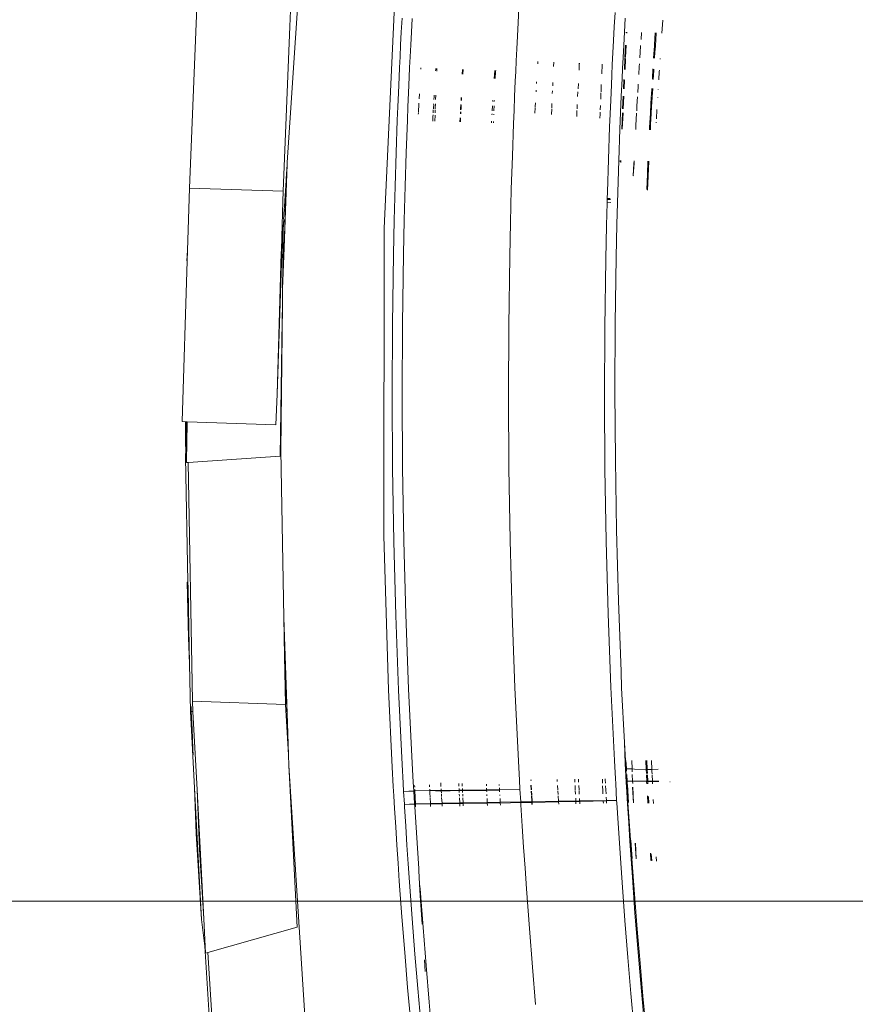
# Model space of a CAD drawing. Header units: millimetres. Extents: x 504675 to 860349, y -23215 to 63575.
# Tile 48 of 177: x 590843 to 590964, y 32971 to 33113. Entities that reach past the tile are written whole.
import ezdxf
from ezdxf import colors
from ezdxf.entities.mleader import LeaderData, LeaderLine
from ezdxf.math import Vec2, Vec3

# ---------------------------------------------------------------- set-up
doc = ezdxf.new("R2010")
doc.units = ezdxf.units.MM
doc.header["$LTSCALE"] = 10
doc.linetypes.add('LEVEL-F-OVERALL LAYOUT$0$HIDDEN', pattern=[0.375, 0.25, -0.125])
doc.layers.get('0').update_dxf_attribs({"linetype": 'CONTINUOUS'})
for name, color, linetype, lineweight in [('ARCH', 8, 'CONTINUOUS', 0), ('Ceiling', 35, 'CONTINUOUS', 5), ('furniture', 8, 'CONTINUOUS', 5), ('level-C-ELEVATION-$0$I-ANNO-TEXT', 8, 'CONTINUOUS', 18)]:
    doc.layers.add(name, color=color, linetype=linetype, lineweight=lineweight)
doc.layers.add('LEVEL-F-OVERALL LAYOUT$0$DASH1L', color=8, linetype='LEVEL-F-OVERALL LAYOUT$0$HIDDEN')
doc.styles.add('level-C-ELEVATION-$0$KGD - Note', font='romans.shx', dxfattribs={"width": 0.7, "height": 2})

# ---------------------------------------------------------------- blocks, each defined once
blk = doc.blocks.new('ARCH')
at = {"layer": 'LEVEL-F-OVERALL LAYOUT$0$DASH1L'}
h = blk.add_hatch(dxfattribs=at)
h.set_pattern_fill('ANGLE', color=8, scale=10, angle=352.0664)
h.set_pattern_definition([(352.0664444, (-404119.055, 373340.98), (9.6410197, 69.1814516), [50.8, -19.05]), (82.0664444, (-404119.055, 373340.98), (-69.1814516, 9.6410197), [50.8, -19.05])])
edge = h.paths.add_edge_path(flags=16)
edge.add_line((572074.71, 35847.06), (602196.9, 29528.22))
edge.add_line((602196.9, 29528.22), (599472.63, 39352))
edge.add_arc((597545.36, 38817.55), 2000, 15.49944, 89.99835)
edge.add_line((597545.42, 40817.55), (573256.11, 40817.55))
edge.add_arc((576210.34, 22394.18), 18658.72, 99.109962, 106.690333)
edge.add_line((570851.58, 40266.83), (572074.71, 35847.06))
h.paths.add_polyline_path([(583373.78, 40815.97), (583374.1, 40875.04), (586424.1, 40859.11), (586423.94, 40815.97)], flags=16)
h.paths.add_polyline_path([(600840.89, 34605.13), (600792.78, 34591.52), (599497.97, 39260.65), (599546.08, 39274.25)])
h.paths.add_polyline_path([(587210.4, 32671.78), (587194.97, 32598.38), (582692.95, 33542.79), (582708.39, 33616.18)])
edge = h.paths.add_edge_path()
edge.add_line((572071.73, 35387.89), (601863.32, 29138.4))
edge.add_arc((601986.5, 29725.62), 600, 258.15264, 375.49944)
edge.add_line((602564.68, 29885.96), (599906.27, 39472.26))
edge.add_arc((597545.36, 38817.55), 2450, 15.49944, 89.99835)
edge.add_line((597545.43, 41267.55), (573220.48, 41267.55))
edge.add_arc((576210.34, 22394.18), 19108.72, 99.001832, 106.235819)
edge.add_arc((571035.46, 40164.76), 600, 106.23582, 195.46897)
edge.add_line((570457.2, 40004.73), (571616.65, 35815.08))
edge.add_arc((572194.91, 35975.11), 600, 195.46897, 258.15264)
h.paths.add_polyline_path([(587210.4, 32671.78), (587195.41, 32600.49), (587195.43, 32600.49)])
at = {"layer": 'furniture'}
for p, q in [((590881.71, 33092.63), (590885.83, 33154.2)), ((590897.77, 33127.56), (590895.72, 33083.14)), ((590868.62, 33115.09), (590867.56, 33088.94)), ((590882.1, 33112.28), (590882.17, 33114.63)), ((590915.21, 33114.94), (590915.09, 33112.86)), ((590929.09, 33114.31), (590928.98, 33112.24)), ((590882.1, 33112.28), (590881.11, 33088.5)), ((590898.3, 33113.48), (590898.19, 33111.49)), ((590899.75, 33113.47), (590899.65, 33111.49)), ((590915.09, 33112.86), (590914.99, 33110.89)), ((590928.98, 33112.24), (590928.88, 33110.29)), ((590930.56, 33113.49), (590930.45, 33111.49)), ((590935.86, 33111.33), (590935.99, 33113.19)), ((590898.19, 33111.49), (590898.1, 33109.64)), ((590899.65, 33111.49), (590899.56, 33109.63)), ((590914.99, 33110.89), (590914.9, 33109.05)), ((590930.45, 33111.49), (590930.35, 33109.6)), ((590930.69, 33111.48), (590930.69, 33111.38)), ((590930.8, 33111.48), (590930.79, 33111.33)), ((590932.86, 33110.42), (590932.92, 33111.42)), ((590934.8, 33109.69), (590934.91, 33111.36)), ((590934.93, 33109.5), (590935.05, 33111.34)), ((590935.05, 33111.34), (590935.06, 33111.38)), ((590898.1, 33109.64), (590898.02, 33107.92)), ((590899.56, 33109.63), (590899.47, 33107.92)), ((590928.88, 33110.29), (590928.79, 33108.47)), ((590930.35, 33109.6), (590930.26, 33107.83)), ((590930.61, 33109.59), (590930.53, 33107.82)), ((590930.71, 33109.59), (590930.63, 33107.82)), ((590932.68, 33107.76), (590932.79, 33109.46)), ((590932.79, 33109.53), (590932.79, 33109.46)), ((590934.67, 33107.71), (590934.78, 33109.48)), ((590934.79, 33109.57), (590934.8, 33109.69)), ((590934.87, 33108.6), (590934.93, 33109.47)), ((590914.9, 33109.05), (590914.81, 33107.35)), ((590928.79, 33108.47), (590928.7, 33106.78)), ((590934.81, 33107.71), (590934.87, 33108.6)), ((590898.02, 33107.92), (590897.94, 33106.36)), ((590899.47, 33107.92), (590899.4, 33106.36)), ((590914.81, 33107.35), (590914.74, 33105.8)), ((590917.92, 33106.88), (590917.94, 33107.22)), ((590920.23, 33107.13), (590920.2, 33106.53)), ((590923.93, 33106.69), (590923.89, 33105.96)), ((590923.92, 33106.97), (590923.93, 33106.69)), ((590923.95, 33106.97), (590923.93, 33106.69)), ((590927.25, 33106.78), (590927.19, 33105.46)), ((590927.25, 33106.84), (590927.25, 33106.78)), ((590928.7, 33106.78), (590928.63, 33105.24)), ((590930.26, 33107.83), (590930.18, 33106.2)), ((590930.52, 33107.73), (590930.45, 33106.1)), ((590930.63, 33107.69), (590930.55, 33106.06)), ((590932.63, 33106.92), (590932.6, 33106.52)), ((590935.61, 33107.58), (590935.62, 33107.68)), ((590897.94, 33106.36), (590897.88, 33104.96)), ((590899.4, 33106.36), (590899.33, 33104.96)), ((590901.03, 33106.15), (590901.04, 33106.3)), ((590903.15, 33105.88), (590903.17, 33106.1)), ((590903.17, 33106.1), (590903.17, 33106.22)), ((590903.35, 33106.22), (590903.34, 33105.86)), ((590907.01, 33105.39), (590907.04, 33106.08)), ((590907.09, 33105.38), (590907.13, 33106.08)), ((590911.62, 33104.8), (590911.7, 33105.91)), ((590911.78, 33104.78), (590911.83, 33105.8)), ((590911.83, 33105.8), (590911.84, 33105.91)), ((590914.74, 33105.8), (590914.68, 33104.41)), ((590928.63, 33105.24), (590928.57, 33103.87)), ((590930.18, 33106.2), (590930.11, 33104.71)), ((590932.54, 33105.37), (590932.6, 33106.52)), ((590934.5, 33104.83), (590934.58, 33106.17)), ((590934.62, 33104.64), (590934.7, 33105.91)), ((590934.7, 33105.91), (590934.71, 33106.12)), ((590935.42, 33104.57), (590935.49, 33105.79)), ((590935.49, 33105.79), (590935.5, 33105.96)), ((590897.78, 33102.71), (590897.88, 33104.96)), ((590899.24, 33102.71), (590899.33, 33104.96)), ((590914.58, 33102.18), (590914.68, 33104.41)), ((590917.74, 33104.03), (590917.76, 33104.29)), ((590920.1, 33104.2), (590920.08, 33103.73)), ((590923.79, 33104.05), (590923.75, 33103.27)), ((590927.07, 33102.85), (590927.11, 33103.92)), ((590928.47, 33101.65), (590928.57, 33103.87)), ((590930, 33102.21), (590930.11, 33104.71)), ((590930.38, 33104.62), (590930.32, 33103.3)), ((590930.48, 33104.59), (590930.42, 33103.27)), ((590932.45, 33103.97), (590932.43, 33103.65)), ((590934.49, 33104.69), (590934.5, 33104.83)), ((590897.78, 33102.71), (590897.7, 33100.68)), ((590899.24, 33102.71), (590899.15, 33100.69)), ((590900.77, 33101.82), (590900.82, 33102.57)), ((590902.93, 33102.14), (590902.94, 33102.38)), ((590903.19, 33102.36), (590903.16, 33101.74)), ((590917.67, 33102.86), (590917.68, 33103.08)), ((590920.05, 33102.99), (590920.03, 33102.6)), ((590923.73, 33102.85), (590923.69, 33102.18)), ((590927.02, 33101.81), (590927.06, 33102.72)), ((590932.38, 33102.73), (590932.43, 33103.65)), ((590934.34, 33102.18), (590934.35, 33102.42)), ((590934.35, 33102.42), (590934.41, 33103.35)), ((590934.47, 33102.15), (590934.54, 33103.26)), ((590934.54, 33103.26), (590934.54, 33103.31)), ((590935.33, 33103.17), (590935.33, 33103.23)), ((590900.71, 33100.68), (590900.74, 33101.2)), ((590902.84, 33100.6), (590902.88, 33100.99)), ((590902.88, 33100.99), (590902.87, 33101.13)), ((590902.91, 33101.75), (590902.93, 33102.14)), ((590903.14, 33101.12), (590903.11, 33100.59)), ((590906.77, 33100.46), (590906.8, 33101)), ((590906.83, 33101.62), (590906.85, 33102.04)), ((590906.83, 33100.46), (590906.86, 33100.99)), ((590906.91, 33102.03), (590906.89, 33101.61)), ((590911.34, 33100.11), (590911.38, 33100.84)), ((590911.42, 33101.46), (590911.43, 33101.63)), ((590911.61, 33100.83), (590911.59, 33100.17)), ((590911.64, 33101.45), (590911.65, 33101.61)), ((590914.58, 33102.18), (590914.5, 33100.17)), ((590917.55, 33100.78), (590917.6, 33101.19)), ((590917.6, 33101.19), (590917.58, 33101.24)), ((590917.6, 33101.24), (590917.6, 33101.19)), ((590919.97, 33101.15), (590919.95, 33100.53)), ((590923.63, 33101.01), (590923.6, 33100.39)), ((590926.96, 33100.27), (590926.98, 33100.88)), ((590928.47, 33101.65), (590928.39, 33099.66)), ((590930, 33102.21), (590929.89, 33099.84)), ((590930.27, 33102.21), (590930.19, 33100.39)), ((590930.37, 33102.21), (590930.29, 33100.38)), ((590932.35, 33102.15), (590932.26, 33100.81)), ((590934.22, 33099.98), (590934.34, 33102.1)), ((590934.39, 33100.67), (590934.47, 33102.1)), ((590935.26, 33102.02), (590935.26, 33102.08)), ((590897.69, 33100.66), (590897.62, 33098.75)), ((590899.15, 33100.66), (590899.07, 33098.75)), ((590900.65, 33099.6), (590900.66, 33099.76)), ((590900.69, 33100.4), (590900.67, 33099.88)), ((590900.7, 33100.46), (590900.71, 33100.6)), ((590900.71, 33100.6), (590900.71, 33100.63)), ((590902.77, 33099.3), (590902.78, 33099.53)), ((590902.8, 33099.81), (590902.82, 33100.25)), ((590902.83, 33100.39), (590902.84, 33100.56)), ((590903.07, 33099.5), (590903.03, 33098.62)), ((590903.1, 33100.23), (590903.08, 33099.8)), ((590903.11, 33100.55), (590903.1, 33100.38)), ((590906.73, 33099.68), (590906.75, 33099.97)), ((590906.76, 33100.26), (590906.77, 33100.43)), ((590906.79, 33099.68), (590906.81, 33099.97)), ((590906.82, 33100.26), (590906.83, 33100.39)), ((590906.83, 33100.39), (590906.83, 33100.43)), ((590911.3, 33099.53), (590911.31, 33099.65)), ((590911.56, 33099.52), (590911.56, 33099.63)), ((590911.58, 33100.1), (590911.58, 33100.14)), ((590914.5, 33100.15), (590914.42, 33098.26)), ((590917.49, 33099.77), (590917.54, 33100.54)), ((590917.57, 33100.53), (590917.52, 33099.76)), ((590917.54, 33100.62), (590917.55, 33100.78)), ((590917.55, 33100.78), (590917.57, 33100.62)), ((590919.94, 33100.38), (590919.91, 33099.58)), ((590923.58, 33100.05), (590923.55, 33099.29)), ((590923.59, 33100.14), (590923.58, 33100.05)), ((590926.91, 33099.03), (590926.93, 33099.63)), ((590926.94, 33099.92), (590926.93, 33099.66)), ((590928.39, 33099.63), (590928.31, 33097.77)), ((590929.89, 33099.84), (590929.8, 33097.46)), ((590930.17, 33099.83), (590930.06, 33097.45)), ((590930.26, 33099.83), (590930.15, 33097.45)), ((590932.21, 33099.71), (590932.1, 33098.02)), ((590932.21, 33099.71), (590932.22, 33099.78)), ((590932.23, 33100.08), (590932.26, 33100.81)), ((590934.1, 33097.74), (590934.2, 33099.73)), ((590934.21, 33099.78), (590934.22, 33099.98)), ((590934.24, 33098.11), (590934.33, 33099.73)), ((590934.33, 33099.76), (590934.39, 33100.67)), ((590935.08, 33098.97), (590935.16, 33100.3)), ((590897.62, 33098.75), (590897.45, 33094.01)), ((590899.07, 33098.75), (590898.9, 33094.02)), ((590902.74, 33098.63), (590902.77, 33099.3)), ((590906.67, 33098.51), (590906.7, 33099.1)), ((590906.73, 33098.51), (590906.76, 33099.1)), ((590911.23, 33098.36), (590911.25, 33098.61)), ((590911.51, 33098.35), (590911.52, 33098.58)), ((590914.42, 33098.26), (590914.25, 33093.56)), ((590932.09, 33097.4), (590932.1, 33098.02)), ((590934.2, 33097.35), (590934.24, 33098.11)), ((590935.05, 33098.39), (590935.05, 33098.45)), ((590928.31, 33097.77), (590928.14, 33093.09)), ((590929.8, 33097.46), (590929.63, 33092.94)), ((590934.08, 33097.35), (590934.1, 33097.74)), ((590897.45, 33094.01), (590897.29, 33089.19)), ((590898.9, 33094.02), (590898.75, 33089.2)), ((590881.26, 33080.3), (590881.7, 33092.34)), ((590881.55, 33090.26), (590881.7, 33092.34)), ((590881.7, 33092.34), (590881.71, 33092.63)), ((590914.25, 33093.56), (590914.1, 33088.78)), ((590928.14, 33093.09), (590927.99, 33088.35)), ((590929.63, 33092.94), (590929.49, 33088.35)), ((590929.85, 33092.94), (590929.84, 33092.72)), ((590929.95, 33092.93), (590929.93, 33092.63)), ((590931.73, 33090.76), (590931.82, 33092.51)), ((590931.73, 33090.76), (590931.85, 33092.5)), ((590931.82, 33092.51), (590931.84, 33092.89)), ((590931.85, 33092.5), (590931.87, 33092.89)), ((590933.77, 33090.95), (590933.85, 33092.84)), ((590933.87, 33090.65), (590933.97, 33092.84)), ((590933.67, 33088.75), (590933.77, 33090.95)), ((590881.55, 33090.03), (590881.26, 33080.3)), ((590881.29, 33086.3), (590881.55, 33090.03)), ((590881.55, 33090.26), (590881.55, 33090.03)), ((590931.77, 33090.72), (590931.73, 33090.76)), ((590933.77, 33088.64), (590933.87, 33090.65)), ((590867.29, 33079.93), (590867.56, 33088.94)), ((590881.11, 33088.5), (590867.56, 33088.94)), ((590881.11, 33088.5), (590881.07, 33087)), ((590897.29, 33089.19), (590897.16, 33084.3)), ((590898.75, 33089.2), (590898.62, 33084.31)), ((590914.1, 33088.78), (590913.97, 33083.94)), ((590927.99, 33088.35), (590927.97, 33087.41)), ((590929.49, 33088.35), (590929.36, 33083.69)), ((590881.07, 33087), (590880.91, 33081.91)), ((590927.95, 33086.8), (590927.86, 33083.54)), ((590927.96, 33087.29), (590927.95, 33086.8)), ((590928.51, 33086.84), (590927.95, 33086.8)), ((590927.97, 33087.35), (590927.96, 33087.29)), ((590928.42, 33087.3), (590927.96, 33087.29)), ((590928.4, 33087.42), (590927.97, 33087.41)), ((590927.97, 33087.41), (590927.97, 33087.35)), ((590928.41, 33087.35), (590927.97, 33087.35)), ((590881.21, 33085.01), (590881.22, 33085.25)), ((590881.22, 33085.25), (590881.27, 33085.8)), ((590881.27, 33085.8), (590881.29, 33086.3)), ((590881.19, 33084.33), (590881.1, 33083.43)), ((590881.13, 33082.97), (590881.19, 33084.33)), ((590881.18, 33084.59), (590881.19, 33084.88)), ((590881.19, 33084.33), (590881.18, 33084.59)), ((590881.19, 33084.88), (590881.21, 33085.01)), ((590897.16, 33084.3), (590897.05, 33079.33)), ((590898.62, 33084.31), (590898.51, 33079.36)), ((590913.97, 33083.94), (590913.87, 33079.03)), ((590881.01, 33081.91), (590881.06, 33082.92)), ((590881.06, 33082.92), (590881.1, 33083.43)), ((590881.06, 33082.92), (590881.12, 33082.92)), ((590881.1, 33083.43), (590881.13, 33082.97)), ((590881.12, 33082.92), (590881.1, 33081.13)), ((590881.12, 33082.92), (590881.13, 33082.97)), ((590895.72, 33083.14), (590895.65, 33038.68)), ((590927.86, 33083.54), (590927.76, 33078.68)), ((590929.36, 33083.69), (590929.26, 33078.97)), ((590880.86, 33079.89), (590881.01, 33081.91)), ((590880.91, 33081.91), (590880.86, 33079.89)), ((590881.01, 33081.91), (590880.91, 33081.91)), ((590880.93, 33079.55), (590881.01, 33081.91)), ((590881.04, 33074.36), (590881.1, 33081.13)), ((590867.29, 33079.93), (590867.18, 33078.43)), ((590867.29, 33079.93), (590867.24, 33078.43)), ((590880.23, 33059.16), (590880.93, 33079.55)), ((590880.84, 33079.55), (590880.23, 33059.16)), ((590880.85, 33079.68), (590880.84, 33079.55)), ((590880.84, 33079.55), (590880.93, 33079.55)), ((590880.86, 33079.89), (590880.85, 33079.68)), ((590881.04, 33074.36), (590881.26, 33080.3)), ((590867.24, 33078.43), (590866.53, 33055.17)), ((590867.24, 33078.43), (590867.18, 33078.43)), ((590897.05, 33079.33), (590896.91, 33069.24)), ((590898.51, 33079.36), (590898.37, 33069.29)), ((590913.87, 33079.03), (590913.72, 33069.04)), ((590927.76, 33078.68), (590927.61, 33068.75)), ((590929.26, 33078.97), (590929.12, 33069.36)), ((590881.02, 33072.14), (590881.04, 33074.36)), ((590880.79, 33051.02), (590881.02, 33072.14)), ((590881.02, 33072.14), (590880.95, 33069.82)), ((590880.68, 33050.16), (590880.95, 33069.82)), ((590896.91, 33069.24), (590896.86, 33058.94)), ((590898.37, 33069.29), (590898.32, 33059)), ((590913.72, 33069.04), (590913.68, 33058.84)), ((590927.61, 33068.75), (590927.57, 33058.62)), ((590929.12, 33069.36), (590929.08, 33059.55)), ((590929.08, 33059.55), (590929.14, 33049.58)), ((590880.08, 33054.72), (590880.23, 33059.16)), ((590896.86, 33058.94), (590896.92, 33048.46)), ((590898.32, 33059), (590898.39, 33048.55)), ((590913.68, 33058.84), (590913.74, 33048.48)), ((590927.57, 33058.62), (590927.63, 33048.33)), ((590867.02, 33055.15), (590866.53, 33055.17)), ((590866.98, 33051.95), (590867.02, 33055.15)), ((590867.07, 33055.15), (590867.02, 33055.15)), ((590867.04, 33051.95), (590867.07, 33055.15)), ((590867.2, 33055.14), (590867.07, 33055.15)), ((590867.2, 33055.14), (590867.19, 33051.96)), ((590867.19, 33051.96), (590867.24, 33055.14)), ((590867.24, 33055.14), (590867.2, 33055.14)), ((590880.08, 33054.72), (590867.24, 33055.14)), ((590867.04, 33051.95), (590866.98, 33051.95)), ((590866.98, 33051.95), (590867.03, 33051.14)), ((590867.02, 33050.02), (590867.03, 33051.14)), ((590867.03, 33051.14), (590867.04, 33051.95)), ((590867.03, 33051.14), (590867.16, 33049.63)), ((590867.19, 33051.96), (590867.04, 33051.95)), ((590867.19, 33051.96), (590867.16, 33049.63)), ((590881.23, 33026.87), (590880.79, 33051.02)), ((590867.35, 33032), (590867.02, 33050.02)), ((590867.16, 33049.63), (590867.16, 33049.26)), ((590867.36, 33049.27), (590880.68, 33050.16)), ((590867.16, 33049.26), (590867.36, 33049.27)), ((590867.99, 33014.76), (590867.36, 33049.27)), ((590896.92, 33048.46), (590897.1, 33037.84)), ((590898.39, 33048.55), (590898.56, 33037.96)), ((590913.74, 33048.48), (590913.92, 33037.99)), ((590927.63, 33048.33), (590927.81, 33037.9)), ((590929.14, 33049.58), (590929.3, 33039.48)), ((590895.65, 33038.68), (590896.35, 33016.38)), ((590929.3, 33039.48), (590929.58, 33029.28)), ((590897.1, 33037.84), (590897.39, 33027.13)), ((590898.56, 33037.96), (590898.85, 33027.27)), ((590913.92, 33037.99), (590914.21, 33027.4)), ((590927.81, 33037.9), (590928.09, 33027.38)), ((590867.35, 33032), (590867.26, 33031.98)), ((590867.26, 33031.98), (590867.42, 33023.95)), ((590867.26, 33031.98), (590867.37, 33031.15)), ((590867.47, 33025.33), (590867.26, 33031.98)), ((590867.37, 33031.15), (590867.35, 33032)), ((590867.47, 33025.33), (590867.37, 33031.15)), ((590929.58, 33029.28), (590929.96, 33019.03)), ((590881.72, 33011.59), (590881.23, 33026.87)), ((590881.33, 33021.31), (590881.23, 33026.87)), ((590897.39, 33027.13), (590897.79, 33016.36)), ((590898.85, 33027.27), (590899.26, 33016.53)), ((590914.21, 33027.4), (590914.61, 33016.75)), ((590928.09, 33027.38), (590928.49, 33016.8)), ((590867.57, 33020.17), (590867.47, 33025.33)), ((590867.42, 33023.95), (590867.57, 33020.17)), ((590881.46, 33014.29), (590881.33, 33021.31)), ((590881.33, 33021.31), (590881.72, 33011.59)), ((590867.7, 33013.28), (590867.57, 33020.17)), ((590929.96, 33019.03), (590930.04, 33016.67)), ((590896.35, 33016.38), (590896.89, 33005.24)), ((590897.79, 33016.36), (590898.31, 33005.58)), ((590899.26, 33016.53), (590899.78, 33005.78)), ((590914.61, 33016.75), (590915.13, 33006.08)), ((590928.49, 33016.8), (590929.01, 33006.19)), ((590930.04, 33016.67), (590930.46, 33008.76)), ((590867.99, 33014.76), (590881.46, 33014.29)), ((590868.07, 33013.27), (590867.99, 33014.76)), ((590881.87, 33006.98), (590881.46, 33014.29)), ((590867.84, 33013.28), (590867.7, 33013.28)), ((590868.28, 33002.24), (590867.7, 33013.28)), ((590867.82, 33013.89), (590867.84, 33014)), ((590867.82, 33013.89), (590867.84, 33013.28)), ((590868.07, 33013.27), (590867.84, 33013.28)), ((590867.94, 33010.72), (590867.84, 33013.28)), ((590868.66, 33001.92), (590868.07, 33013.27)), ((590881.87, 33006.98), (590881.72, 33011.59)), ((590868.04, 33007.89), (590867.94, 33010.72)), ((590930.46, 33008.76), (590930.6, 33006.18)), ((590930.46, 33008.76), (590930.57, 33005.75)), ((590868.04, 33007.89), (590868.09, 33006.98)), ((590881.96, 33005.45), (590881.87, 33006.98)), ((590898.31, 33005.58), (590898.46, 33002.89)), ((590899.78, 33005.78), (590899.93, 33003.04)), ((590915.13, 33006.08), (590915.28, 33003.36)), ((590929.01, 33006.19), (590929.15, 33003.53)), ((590930.57, 33005.75), (590930.72, 33003.03)), ((590930.6, 33006.18), (590930.67, 33004.97)), ((590930.68, 33006.18), (590930.71, 33005.7)), ((590930.71, 33005.7), (590930.75, 33004.97)), ((590931.55, 33004.96), (590931.5, 33006.18)), ((590933.57, 33006.19), (590933.61, 33004.9)), ((590933.74, 33004.9), (590933.68, 33006.19)), ((590934.42, 33004.89), (590934.37, 33006.19)), ((590884.43, 32966.45), (590881.96, 33005.45)), ((590881.96, 33005.45), (590882.07, 33002.76)), ((590896.89, 33005.24), (590897.04, 33002.44)), ((590930.67, 33004.94), (590930.67, 33004.97)), ((590930.75, 33004.97), (590930.67, 33004.97)), ((590930.75, 33004.97), (590930.67, 33004.94)), ((590930.67, 33004.94), (590930.68, 33004.85)), ((590930.68, 33004.85), (590930.77, 33003.21)), ((590931.55, 33004.96), (590930.75, 33004.97)), ((590930.75, 33004.97), (590930.77, 33004.65)), ((590930.79, 33004.15), (590930.85, 33003.21)), ((590931.89, 33004.94), (590931.55, 33004.96)), ((590931.57, 33004.56), (590931.55, 33004.96)), ((590931.63, 33003.2), (590931.59, 33004.14)), ((590931.89, 33004.94), (590933.56, 33004.9)), ((590933.56, 33004.9), (590933.61, 33004.9)), ((590933.61, 33004.9), (590933.74, 33004.9)), ((590933.63, 33004.32), (590933.61, 33004.9)), ((590933.68, 33003.2), (590933.64, 33004.13)), ((590933.77, 33004.31), (590933.74, 33004.9)), ((590933.74, 33004.9), (590934.42, 33004.89)), ((590933.82, 33003.2), (590933.77, 33004.13)), ((590935.33, 33004.94), (590934.42, 33004.89)), ((590934.43, 33004.6), (590934.42, 33004.89)), ((590934.45, 33004.23), (590934.43, 33004.6)), ((590934.5, 33003.2), (590934.45, 33004.13)), ((590883.16, 32982.11), (590882.07, 33002.76)), ((590898.46, 33002.89), (590898.53, 33001.7)), ((590899.93, 33003.04), (590900.01, 33001.78)), ((590902.29, 33002.37), (590902.28, 33002.67)), ((590903.9, 33002.93), (590903.91, 33002.74)), ((590903.91, 33002.74), (590903.93, 33002.4)), ((590906.53, 33002.45), (590906.51, 33002.86)), ((590907.01, 33002.46), (590906.99, 33002.85)), ((590910.5, 33002.53), (590910.5, 33002.75)), ((590912.36, 33002.56), (590912.36, 33002.7)), ((590915.28, 33003.36), (590915.35, 33002.04)), ((590916.91, 33003.3), (590916.91, 33003.38)), ((590916.96, 33003.38), (590916.96, 33003.3)), ((590920.73, 33003.42), (590920.75, 33003.15)), ((590923.28, 33003.46), (590923.3, 33003.06)), ((590923.81, 33003.46), (590923.83, 33003.04)), ((590927.28, 33002.91), (590927.26, 33003.5)), ((590927.67, 33003.51), (590927.68, 33003.37)), ((590927.68, 33003.37), (590927.71, 33002.89)), ((590929.15, 33003.53), (590929.19, 33002.84)), ((590929.19, 33002.84), (590929.33, 33000.42)), ((590930.72, 33003.03), (590930.8, 33001.66)), ((590930.77, 33003.21), (590930.8, 33002.85)), ((590930.85, 33003.21), (590930.77, 33003.21)), ((590930.8, 33002.85), (590930.96, 33000.1)), ((590930.85, 33003.21), (590930.87, 33002.85)), ((590931.63, 33003.2), (590930.85, 33003.21)), ((590930.87, 33002.81), (590930.88, 33002.65)), ((590930.88, 33002.65), (590931.04, 33000.12)), ((590931.65, 33002.84), (590931.63, 33003.2)), ((590931.63, 33003.2), (590933.66, 33003.15)), ((590933.68, 33003.2), (590931.63, 33003.2)), ((590933.66, 33003.15), (590933.68, 33003.2)), ((590933.66, 33003.15), (590933.82, 33003.15)), ((590933.69, 33002.81), (590933.66, 33003.15)), ((590933.82, 33003.2), (590933.68, 33003.2)), ((590933.82, 33003.15), (590933.82, 33003.2)), ((590934.5, 33003.2), (590933.82, 33003.2)), ((590933.83, 33002.81), (590933.82, 33003.15)), ((590933.82, 33003.15), (590934.5, 33003.14)), ((590934.5, 33003.14), (590934.5, 33003.2)), ((590935.44, 33003.19), (590934.5, 33003.2)), ((590934.5, 33003.14), (590935.44, 33003.13)), ((590934.52, 33002.8), (590934.5, 33003.14)), ((590937.01, 33003.1), (590937.06, 33003.1)), ((590868.28, 33002.24), (590868.54, 32995.65)), ((590869.29, 32983.2), (590868.28, 33002.24)), ((590868.66, 33001.92), (590869, 32993.36)), ((590869.64, 32983.3), (590868.66, 33001.92)), ((590897.04, 33002.44), (590897.12, 33001.06)), ((590900.01, 33001.78), (590898.53, 33001.7)), ((590898.53, 33001.7), (590900.01, 33001.75)), ((590898.53, 33001.7), (590898.64, 32999.87)), ((590900.15, 33001.79), (590900.01, 33001.78)), ((590900.01, 33001.75), (590900.15, 33001.79)), ((590900.01, 33001.78), (590900.01, 33001.75)), ((590900.01, 33001.75), (590900.11, 32999.95)), ((590900.13, 33002.32), (590900.12, 33002.57)), ((590900.14, 33001.95), (590900.14, 33001.99)), ((590900.15, 33001.79), (590900.14, 33001.95)), ((590902.31, 33001.82), (590900.15, 33001.79)), ((590900.24, 32999.92), (590900.15, 33001.79)), ((590902.31, 33001.82), (590902.3, 33002.04)), ((590903.97, 33001.85), (590902.31, 33001.82)), ((590902.31, 33001.82), (590903.97, 33001.77)), ((590902.33, 33001.47), (590902.31, 33001.82)), ((590902.35, 33000.93), (590902.33, 33001.39)), ((590903.95, 33002.07), (590903.97, 33001.85)), ((590906.55, 33001.89), (590903.97, 33001.85)), ((590903.97, 33001.85), (590903.97, 33001.77)), ((590903.97, 33001.77), (590906.55, 33001.84)), ((590903.97, 33001.77), (590903.99, 33001.5)), ((590904, 33001.36), (590904.02, 33000.96)), ((590906.55, 33001.89), (590906.54, 33002.12)), ((590907.04, 33001.9), (590906.55, 33001.89)), ((590906.55, 33001.84), (590906.55, 33001.89)), ((590906.55, 33001.84), (590907.04, 33001.81)), ((590906.57, 33001.55), (590906.55, 33001.84)), ((590906.6, 33001.01), (590906.58, 33001.32)), ((590907.04, 33001.9), (590907.03, 33002.13)), ((590910.53, 33001.96), (590907.04, 33001.9)), ((590907.04, 33001.81), (590907.04, 33001.9)), ((590907.04, 33001.81), (590910.53, 33001.86)), ((590907.06, 33001.56), (590907.04, 33001.81)), ((590907.09, 33001.02), (590907.07, 33001.31)), ((590910.53, 33001.96), (590910.51, 33002.19)), ((590910.53, 33001.86), (590910.53, 33001.96)), ((590912.4, 33001.96), (590910.53, 33001.96)), ((590910.53, 33001.86), (590912.4, 33001.88)), ((590910.54, 33001.63), (590910.53, 33001.86)), ((590910.57, 33001.09), (590910.56, 33001.26)), ((590912.4, 33001.96), (590912.38, 33002.23)), ((590915.35, 33002.04), (590912.4, 33001.96)), ((590912.4, 33001.88), (590912.4, 33001.96)), ((590912.41, 33001.66), (590912.4, 33001.88)), ((590912.45, 33001.12), (590912.44, 33001.23)), ((590915.35, 33002.04), (590915.46, 33000.22)), ((590916.97, 33001.92), (590916.94, 33002.61)), ((590917.01, 33001.21), (590916.98, 33001.75)), ((590916.99, 33002.61), (590917.02, 33001.92)), ((590917.03, 33001.75), (590917.05, 33001.21)), ((590920.78, 33002.57), (590920.82, 33001.93)), ((590920.83, 33001.81), (590920.86, 33001.27)), ((590923.32, 33002.55), (590923.34, 33001.98)), ((590923.34, 33001.98), (590923.34, 33001.93)), ((590923.35, 33001.84), (590923.37, 33001.31)), ((590923.86, 33002.55), (590923.89, 33001.93)), ((590923.93, 33001.32), (590923.9, 33001.85)), ((590927.3, 33002.35), (590927.29, 33002.52)), ((590927.32, 33001.93), (590927.3, 33002.35)), ((590927.35, 33001.37), (590927.32, 33001.91)), ((590927.73, 33002.51), (590927.8, 33001.38)), ((590930.8, 33001.66), (590930.91, 32999.85)), ((590931.77, 33000.07), (590931.64, 33002.34)), ((590931.77, 33000.07), (590931.67, 33002.33)), ((590897.12, 33001.06), (590897.23, 32999.23)), ((590900.11, 32999.92), (590898.64, 32999.84)), ((590898.64, 32999.84), (590900.12, 32999.89)), ((590898.66, 32999.47), (590898.64, 32999.84)), ((590900.11, 32999.92), (590900.12, 32999.89)), ((590900.11, 32999.92), (590900.24, 32999.92)), ((590900.12, 32999.89), (590900.14, 32999.48)), ((590900.12, 32999.89), (590900.25, 32999.87)), ((590900.24, 32999.92), (590902.4, 32999.96)), ((590900.25, 32999.87), (590900.24, 32999.92)), ((590900.25, 32999.87), (590902.4, 32999.9)), ((590900.27, 32999.46), (590900.25, 32999.87)), ((590902.4, 32999.96), (590902.36, 33000.84)), ((590902.4, 32999.96), (590904.08, 32999.99)), ((590902.4, 32999.9), (590902.4, 32999.96)), ((590902.4, 32999.9), (590904.08, 32999.93)), ((590902.42, 32999.52), (590902.4, 32999.9)), ((590904.03, 33000.82), (590904.08, 32999.99)), ((590904.08, 32999.99), (590906.65, 33000.04)), ((590904.08, 32999.99), (590904.08, 32999.93)), ((590904.08, 32999.93), (590906.65, 32999.97)), ((590904.08, 32999.93), (590904.11, 32999.56)), ((590906.65, 33000.04), (590906.61, 33000.77)), ((590906.65, 33000.04), (590907.14, 33000.05)), ((590906.65, 32999.97), (590906.65, 33000.04)), ((590906.65, 32999.97), (590907.14, 32999.98)), ((590906.67, 32999.6), (590906.65, 32999.97)), ((590907.1, 33000.76), (590907.14, 33000.05)), ((590907.14, 33000.05), (590910.62, 33000.11)), ((590907.14, 32999.98), (590907.14, 33000.05)), ((590907.14, 32999.98), (590910.62, 33000.03)), ((590907.16, 32999.61), (590907.14, 32999.98)), ((590910.62, 33000.11), (590910.59, 33000.71)), ((590910.62, 33000.11), (590912.5, 33000.14)), ((590910.62, 33000.03), (590910.62, 33000.11)), ((590910.62, 33000.03), (590912.51, 33000.06)), ((590910.64, 32999.68), (590910.62, 33000.03)), ((590912.47, 33000.68), (590912.5, 33000.14)), ((590912.5, 33000.14), (590915.46, 33000.19)), ((590912.51, 33000.06), (590912.5, 33000.14)), ((590912.51, 33000.03), (590915.47, 33000.09)), ((590912.53, 32999.74), (590912.51, 33000.03)), ((590915.46, 33000.19), (590917.05, 33000.24)), ((590915.46, 33000.19), (590915.47, 33000.09)), ((590915.47, 33000.09), (590917.06, 33000.12)), ((590915.47, 33000.09), (590915.49, 32999.77)), ((590915.49, 32999.77), (590915.68, 32996.71)), ((590917.05, 33000.28), (590917.01, 33001.14)), ((590917.05, 33000.24), (590917.1, 33000.25)), ((590917.06, 33000.12), (590917.05, 33000.24)), ((590917.06, 33001.14), (590917.1, 33000.28)), ((590917.07, 32999.8), (590917.06, 33000.12)), ((590917.06, 33000.12), (590917.1, 33000.12)), ((590917.1, 33000.25), (590920.92, 33000.28)), ((590917.1, 33000.25), (590917.1, 33000.12)), ((590917.1, 33000.12), (590920.93, 33000.2)), ((590917.1, 33000.12), (590917.12, 32999.8)), ((590920.87, 33001.05), (590920.92, 33000.28)), ((590920.92, 33000.28), (590923.43, 33000.32)), ((590920.92, 33000.28), (590920.93, 33000.2)), ((590920.93, 33000.2), (590923.43, 33000.25)), ((590920.93, 33000.2), (590920.95, 32999.87)), ((590923.41, 33000.74), (590923.43, 33000.32)), ((590923.43, 33000.32), (590923.98, 33000.33)), ((590923.43, 33000.32), (590923.43, 33000.25)), ((590923.43, 33000.25), (590923.99, 33000.26)), ((590923.43, 33000.25), (590923.45, 32999.92)), ((590923.96, 33000.68), (590923.98, 33000.33)), ((590923.98, 33000.33), (590927.85, 33000.4)), ((590923.98, 33000.33), (590923.99, 33000.26)), ((590923.99, 33000.26), (590927.86, 33000.34)), ((590923.99, 33000.26), (590924, 32999.93)), ((590927.41, 33000), (590927.4, 33000.27)), ((590927.82, 33000.88), (590927.85, 33000.4)), ((590927.85, 33000.4), (590929.33, 33000.42)), ((590927.85, 33000.4), (590927.86, 33000.34)), ((590927.86, 33000.34), (590929.33, 33000.42)), ((590927.86, 33000.34), (590927.88, 33000.02)), ((590929.33, 33000.42), (590929.36, 33000.04)), ((590929.36, 33000.04), (590929.54, 32997.11)), ((590930.91, 32999.85), (590931.07, 32997.19)), ((590930.96, 33000.1), (590931.14, 32997.37)), ((590931.04, 33000.12), (590931.04, 33000.1)), ((590933.83, 33000), (590933.77, 33001.06)), ((590933.96, 32999.99), (590933.92, 33000.97)), ((590934.66, 32999.97), (590934.63, 33000.54)), ((590897.23, 32999.23), (590897.39, 32996.58)), ((590898.66, 32999.47), (590898.83, 32996.68)), ((590900.14, 32999.48), (590900.33, 32996.49)), ((590929.54, 32997.11), (590929.72, 32994.21)), ((590931.07, 32997.19), (590931.24, 32994.54)), ((590931.14, 32997.37), (590931.32, 32994.69)), ((590868.54, 32995.65), (590869.29, 32983.2)), ((590897.39, 32996.58), (590897.56, 32993.96)), ((590898.83, 32996.68), (590899.01, 32993.95)), ((590900.33, 32996.49), (590900.52, 32993.5)), ((590915.68, 32996.71), (590915.88, 32993.63)), ((590929.72, 32994.21), (590929.92, 32991.34)), ((590931.24, 32994.54), (590931.42, 32991.92)), ((590931.32, 32994.69), (590931.51, 32992.03)), ((590931.39, 32994.64), (590931.53, 32992.64)), ((590932.17, 32991.95), (590932.02, 32994.23)), ((590932.17, 32991.95), (590932.05, 32994.21)), ((590869, 32993.36), (590869.64, 32983.3)), ((590897.56, 32993.96), (590897.73, 32991.34)), ((590899.01, 32993.95), (590899.19, 32991.25)), ((590900.52, 32993.5), (590900.72, 32990.56)), ((590915.88, 32993.63), (590916.08, 32990.6)), ((590934.26, 32991.71), (590934.2, 32992.79)), ((590934.4, 32991.69), (590934.34, 32992.7)), ((590897.73, 32991.34), (590897.91, 32988.74)), ((590899.19, 32991.25), (590899.37, 32988.59)), ((590929.92, 32991.34), (590930.11, 32988.52)), ((590931.42, 32991.92), (590931.6, 32989.31)), ((590931.51, 32992.03), (590931.89, 32986.85)), ((590931.53, 32992.64), (590931.58, 32992.02)), ((590935.08, 32991.61), (590935.05, 32992.24)), ((590900.72, 32990.56), (590900.73, 32990.3)), ((590900.73, 32990.3), (590900.83, 32988.32)), ((590916.08, 32990.6), (590916.29, 32987.61)), ((590897.91, 32988.74), (590898.29, 32983.57)), ((590899.37, 32988.59), (590899.76, 32983.32)), ((590930.11, 32988.52), (590930.52, 32983.04)), ((590931.6, 32989.31), (590931.98, 32984.13)), ((590900.92, 32986.65), (590900.83, 32988.32)), ((590900.83, 32988.32), (590900.92, 32987.64)), ((590900.92, 32987.64), (590901.34, 32982.03)), ((590916.29, 32987.61), (590916.71, 32981.9)), ((590901.19, 32982.51), (590900.92, 32986.65)), ((590931.89, 32986.85), (590932.29, 32981.8)), ((590931.98, 32984.13), (590932.39, 32979.02)), ((590869.29, 32983.2), (590869.77, 32979.34)), ((590869.64, 32983.3), (590869.59, 32983.29)), ((590869.9, 32978.33), (590869.64, 32983.3)), ((590898.29, 32983.57), (590898.69, 32978.44)), ((590899.76, 32983.32), (590900.17, 32978.2)), ((590930.52, 32983.04), (590930.95, 32977.69)), ((590870.25, 32978.43), (590883.16, 32982.11)), ((590901.34, 32982.03), (590901.77, 32976.55)), ((590916.71, 32981.9), (590917.16, 32976.29)), ((590932.29, 32981.8), (590932.71, 32976.89)), ((590870.68, 32964.99), (590869.77, 32979.34)), ((590869.77, 32979.34), (590869.9, 32978.33)), ((590869.9, 32978.33), (590870.25, 32978.43)), ((590870.93, 32967.66), (590870.25, 32978.43)), ((590898.69, 32978.44), (590899.11, 32973.35)), ((590932.39, 32979.02), (590932.81, 32973.96)), ((590900.17, 32978.2), (590900.59, 32973.2)), ((590901.65, 32975.68), (590901.54, 32977.35)), ((590930.95, 32977.69), (590931.38, 32972.51)), ((590901.77, 32976.55), (590902.22, 32971.24)), ((590917.16, 32976.29), (590917.62, 32970.89)), ((590932.71, 32976.89), (590933.13, 32972.11)), ((590899.11, 32973.35), (590899.56, 32968.28)), ((590900.59, 32973.2), (590901.03, 32968.31)), ((590932.81, 32973.96), (590933.26, 32968.96)), ((590931.38, 32972.51), (590931.84, 32967.48)), ((590933.13, 32972.11), (590933.57, 32967.46)), ((590902.22, 32971.24), (590902.68, 32966.1))]:
    blk.add_line(p, q, dxfattribs=at)
blk = doc.blocks.new('level-C-ELEVATION-$0$_Open90')
at = {"color": 0, "linetype": 'ByBlock', "lineweight": -2}
for p, q in [((-0.5, 0.5), (0, 0)), ((0, 0), (-1, 0)), ((0, 0), (-0.5, -0.5))]:
    blk.add_line(p, q, dxfattribs=at)

msp = doc.modelspace()

# ---------------------------------------------------------------- linework, layer by layer
at = {"layer": 'Ceiling', "color": 1, "ltscale": 0.25}
msp.add_line((601199.06, 32985.83), (585867.3, 32985.83), dxfattribs=at)

# ---------------------------------------------------------------- block references
at = {"layer": 'ARCH'}
msp.add_blockref('ARCH', (0, 0), dxfattribs=at)

# ---------------------------------------------------------------- leaders
at = {"layer": 'level-C-ELEVATION-$0$I-ANNO-TEXT', "ltscale": 0.25}
ml = msp.add_multileader_mtext('Standard', dxfattribs=at)
ml.set_content('{\\fIBM Plex Mono Medium|b0|i0|c0|p49;SIGNAGE}', color=142, style='level-C-ELEVATION-$0$KGD - Note')
ml.set_leader_properties(color=1)
ml.set_arrow_properties(name='level-C-ELEVATION-$0$_Open90')
ml.build(insert=Vec2(0, 0))
ml.multileader.update_dxf_attribs({"text_right_attachment_type": 3, "dogleg_length": 3, "arrow_head_size": 100, "scale": 50})
ctx = ml.context
ctx.base_point, ctx.scale, ctx.char_height, ctx.arrow_head_size, ctx.landing_gap_size, ctx.plane_origin, ctx.plane_x_axis, ctx.plane_y_axis = Vec3(635485.69, 31928.67), 50, 100, 100, 50, Vec3(635310.34, 32749.04), Vec3(0.965084, 0.261939), Vec3(-0.261939, 0.965084)
ctx.right_attachment, ctx.text_align_type = 3, 2
notes = []
notes.append((ctx, [(1, (1, 1, 0), (636135.51, 32105.04), (-0.965084, -0.261939), 150, [(0, [(636640.12, 33032.46)], 0, [])])]))
ctx.mtext.insert, ctx.mtext.text_direction, ctx.mtext.rotation, ctx.mtext.width, ctx.mtext.alignment, ctx.mtext.flow_direction = Vec3(635932.02, 32091.26), Vec3(0.965084, 0.261939), 0.265031, 1652.6629, 3, 5
for ctx, leaders in notes:
    for number, flags, end, landing, length, lines in leaders:
        leader = LeaderData()
        leader.index, (leader.has_last_leader_line, leader.has_dogleg_vector, leader.attachment_direction) = number, flags
        leader.last_leader_point, leader.dogleg_vector, leader.dogleg_length = Vec3(end), Vec3(landing), length
        for number, points, colour, breaks in lines:
            line = LeaderLine()
            line.index, line.vertices, line.color, line.breaks = number, Vec3.list(points), colors.encode_raw_color(colour), breaks
            leader.lines.append(line)
        ctx.leaders.append(leader)

doc.saveas('drawing.dxf')
